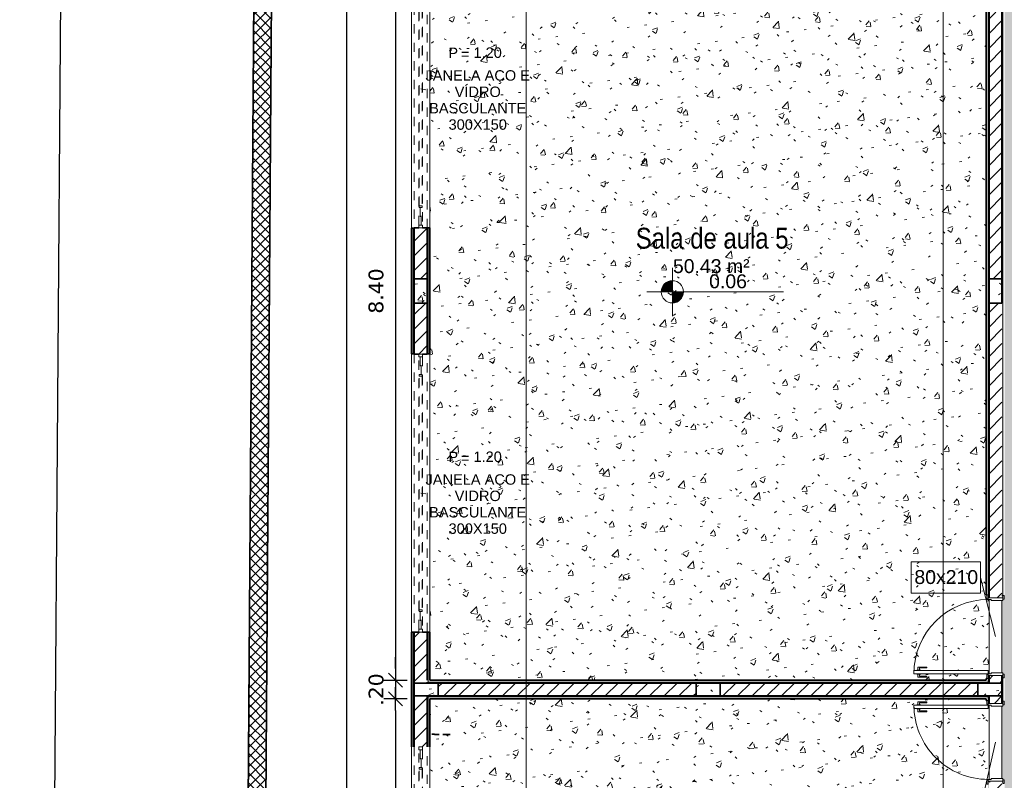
# Model space of a CAD drawing. Header units: millimetres. Extents: x -109 to 627, y -178 to 173.
# Tile 119 of 178: x 317 to 328, y -86 to -78. Entities that reach past the tile are written whole.
import ezdxf

# ---------------------------------------------------------------- set-up
doc = ezdxf.new("R2010")
doc.units = ezdxf.units.MM
doc.linetypes.add('Traço Curto', pattern=[0.00153, 0.001, -0.00053])
for name, color, linetype, lineweight in [('ARQ - ALVENARIA - OSSO', 2, 'Continuous', 35), ('ARQ - COTA_NÍVEL', 2, 'Continuous', 5), ('ARQ - DIVISORIA', 3, 'Continuous', 35), ('ARQ - JANELA', 2, 'Traço Curto', 5), ('ARQ - PAREDE VISTA', 4, 'Continuous', 9), ('ARQ - PAREDES_HACHURA', 9, 'Continuous', 35), ('ARQ - PAREDES_REVESTIMENTO', 3, 'Continuous', 35), ('ARQ - PILAR', 4, 'Continuous', 15), ('ARQ - PISO', 9, 'Continuous', 5), ('ARQ - PISO_HACHURA_SUPERFICIE', 9, 'Continuous', 5), ('ARQ - PORTA', 3, 'Continuous', 9), ('ARQ - PORTA_FOLHA', 3, 'Continuous', 20), ('ARQ - PORTA_GIRO', 1, 'Continuous', 5), ('ARQ - SIMBOLO_CORTE', 2, 'Continuous', 5), ('ARQ -SIMBOLO_PORTA', 2, 'Continuous', 9), ('ARQ -TEXTO_AMBIENTE', 2, 'Continuous', 5), ('ARQ -TEXTO_JANELA', 2, 'Continuous', 9)]:
    doc.layers.add(name, color=color, linetype=linetype, lineweight=lineweight)
doc.styles.add('Arial Narrow', font='ARIALN.TTF', dxfattribs={"height": 0.225})
doc.styles.add('Arial_2', font='arial.ttf', dxfattribs={"height": 0.15})
doc.styles.add('Arial_3', font='arial.ttf', dxfattribs={"height": 0.0015})
doc.styles.add('Arial_4', font='arial.ttf', dxfattribs={"height": 0.1125})
doc.styles.add('FNDE Texto Cota 0100', font='verdana.ttf', dxfattribs={"height": 0.16})
doc.styles.add('GULIM', font='Gulim.ttf')
doc.dimstyles.new('FNDE 1-0100', dxfattribs={"dimscale": 2.5, "dimtxt": 0.16, "dimasz": 0.05, "dimexe": 0.15, "dimexo": 0.15, "dimgap": 0.05, "dimtad": 1, "dimzin": 4, "dimdsep": 46, "dimtxsty": 'FNDE Texto Cota 0100', "dimblk": 'tic', "dimcen": 0.15, "dimdle": 0.15, "dimse1": 1, "dimse2": 1, "dimclrd": 251, "dimclre": 251, "dimclrt": 256, "dimaunit": 1, "dimadec": 3, "dimazin": 0, "dimtfac": 1, "dimtix": 1, "dimtmove": 2, "dimatfit": 3, "dimldrblk": 'tic', "dimfxl": 0.15, "dimtvp": 1, "dimtolj": 1, "dimtzin": 0, "dimarcsym": 0})
doc.dimstyles.new('GULIM-250', dxfattribs={"dimtxt": 0.2, "dimasz": 0.1, "dimexe": 0.3, "dimexo": 0, "dimgap": 0.025, "dimtad": 1, "dimdec": 0, "dimlfac": 250, "dimzin": 12, "dimdsep": 46, "dimtxsty": 'GULIM', "dimblk": 'OPEN30', "dimcen": 0, "dimclrd": 152, "dimclre": 152, "dimclrt": 152, "dimaunit": 1, "dimadec": 0, "dimazin": 0, "dimtfac": 1.875, "dimtdec": 0, "dimtmove": 2, "dimatfit": 3, "dimldrblk": 'OPEN30', "dimfxl": 0, "dimtolj": 1, "dimtzin": 12, "dimlwd": -1, "dimarcsym": 0})
pattern_1 = [(50, (318.52865, -67.90927), (0.5462905, -0.0472954), [0.056985, -0.628837]), (355, (318.52865, -67.90927), (-0.105401, 0.573222), [0.045988, -0.50287]), (100.451, (318.57464, -67.91327), (0.44084, 0.525572), [0.048987, -0.533862]), (46.184, (318.52865, -67.7573), (0.812912, -0.126028), [0.085978, -0.942756]), (96.636, (318.5966, -67.7673), (0.71181, 0.74206), [0.07298, -0.800793]), (351.184, (318.52865, -67.7573), (0.712045, 0.742424), [0.068982, -0.753805]), (21, (318.60463, -67.7953), (0.454867, -0.3062124), [0.056985, -0.628837]), (326, (318.60463, -67.7953), (0.185717, 0.552451), [0.045988, -0.50287]), (71.451, (318.6426, -67.8203), (0.64037, 0.245952), [0.048987, -0.533862]), (37.5, (318.52865, -67.90927), (0.0092036, 0.2540508), [0.0249935, -0.4718778, 0.0249935, -0.4848744, -0.5048692]), (37.5, (318.52865, -67.90927), (0.0092036, 0.2540508), [-1.006739, 0.0249935, -0.479876]), (7.5, (318.52865, -67.90927), (0.2004088, 0.3006604), [0.0249935, -0.265931, 0.0249935, -0.459881, -0.1919503]), (7.5, (318.52865, -67.90927), (0.2004088, 0.3006604), [-0.775799, 0.0249935, -0.166957]), (327.5, (318.3587, -67.90927), (0.4063776, -0.0170732), [0.0249935, -0.1649573, 0.0249935, -0.5688527, -0.7887957]), (327.5, (318.3587, -67.90927), (0.4063776, -0.0170732), [-0.784797, 0.0249935, -0.763802]), (317.5, (318.2827, -67.90927), (0.4438837, 0.075988), [0.0249935, -0.222942, 0.0249935, -0.369904, -0.559855]), (317.5, (318.2827, -67.90927), (0.4438837, 0.075988), [-0.641834, 0.024994, -0.534861])]
pattern_2 = [(45, (318.52865, -67.90927), (-0.07917545, 0.07917545), [])]

# ---------------------------------------------------------------- blocks, each defined once
blk = doc.blocks.new('_Open30')
at = {"color": 0, "linetype": 'ByBlock', "lineweight": -2}
for p, q in [((-1, 0.27), (0, 0)), ((0, 0), (-1, -0.27)), ((0, 0), (-1, 0))]:
    blk.add_line(p, q, dxfattribs=at)
blk = doc.blocks.new('*D587')
at = {"color": 152, "lineweight": -2, "transparency": 16777216}
for p, q in [((319.951, -47.418), (317.571, -47.401)), ((319.586, -97.417), (317.206, -97.4))]:
    blk.add_line(p, q, dxfattribs=at)
at = {"color": 152, "transparency": 16777216}
blk.add_line((317.507, -97.302), (317.87, -47.503), dxfattribs=at)
at = {"layer": 'Defpoints', "color": 0, "transparency": 16777216}
for p in [(317.871, -47.403), (319.951, -47.418), (319.586, -97.417)]:
    blk.add_point(p, dxfattribs=at)
at = {"color": 152, "transparency": 16777216, "xscale": 0.1, "yscale": 0.1, "zscale": 0.1}
for p, rotation in [((317.871, -47.403), 89.58136189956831), ((317.506, -97.402), 269.5813618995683)]:
    blk.add_blockref('_Open30', p, dxfattribs=dict(at, rotation=rotation))
at = {"color": 152, "transparency": 16777216, "insert": (317.564, -72.402), "char_height": 0.2, "attachment_point": 5, "rotation": 89.5814, "style": 'GULIM'}
blk.add_mtext('\\A1;12500', dxfattribs=at)
blk = doc.blocks.new('POR_PM_GIRO_1FL - 80 x 210 cm Externa-6311283-NÍVEL 1')
at = {"layer": 'ARQ - PORTA'}
for p, q in [((-0.405, 0.095), (-0.445, 0.095)), ((-0.445, 0.095), (-0.445, 0.08)), ((-0.445, 0.08), (-0.405, 0.08)), ((-0.42, 0.08), (-0.42, -0.08)), ((-0.405, 0.08), (-0.405, 0.095)), ((-0.39, 0.08), (-0.405, 0.08)), ((-0.39, -0.045), (-0.39, 0.08)), ((0.39, 0.08), (0.39, -0.045)), ((0.405, 0.08), (0.39, 0.08)), ((0.445, 0.095), (0.405, 0.095)), ((0.405, 0.095), (0.405, 0.08)), ((0.405, 0.08), (0.445, 0.08)), ((0.42, -0.08), (0.42, 0.08)), ((0.445, 0.08), (0.445, 0.095)), ((-0.41, -0.08), (-0.45, -0.08)), ((-0.45, -0.08), (-0.45, -0.095)), ((-0.45, -0.095), (-0.41, -0.095)), ((-0.41, -0.095), (-0.41, -0.08)), ((-0.41, -0.08), (-0.4, -0.08)), ((-0.4, -0.08), (-0.4, -0.045)), ((-0.4, -0.045), (-0.39, -0.045)), ((0.39, -0.045), (0.4, -0.045)), ((0.4, -0.045), (0.4, -0.08)), ((0.4, -0.08), (0.41, -0.08)), ((0.45, -0.08), (0.41, -0.08)), ((0.41, -0.08), (0.41, -0.095)), ((0.41, -0.095), (0.45, -0.095)), ((0.45, -0.095), (0.45, -0.08)), ((-0.427, -0.739), (-0.437, -0.739)), ((-0.437, -0.739), (-0.437, -0.838)), ((-0.427, -0.818), (-0.427, -0.739)), ((-0.338, -0.818), (-0.338, -0.739)), ((-0.338, -0.739), (-0.328, -0.739)), ((-0.328, -0.739), (-0.328, -0.838)), ((-0.437, -0.838), (-0.405, -0.838)), ((-0.405, -0.818), (-0.427, -0.818)), ((-0.405, -0.807), (-0.4, -0.807)), ((-0.405, -0.828), (-0.405, -0.807)), ((-0.405, -0.849), (-0.405, -0.828)), ((-0.4, -0.849), (-0.405, -0.849)), ((-0.36, -0.807), (-0.365, -0.807)), ((-0.365, -0.849), (-0.36, -0.849)), ((-0.36, -0.828), (-0.36, -0.807)), ((-0.36, -0.818), (-0.338, -0.818)), ((-0.36, -0.849), (-0.36, -0.828)), ((-0.328, -0.838), (-0.36, -0.838))]:
    blk.add_line(p, q, dxfattribs=at)
at = {"layer": 'ARQ - PORTA_FOLHA'}
for p, q in [((-0.365, -0.08), (-0.4, -0.08)), ((-0.4, -0.08), (-0.4, -0.88)), ((-0.365, -0.88), (-0.365, -0.08)), ((-0.4, -0.88), (-0.365, -0.88))]:
    blk.add_line(p, q, dxfattribs=at)
at = {"layer": 'ARQ - PORTA_GIRO'}
blk.add_arc((-0.4, -0.08), 0.8, 270.0322, 0.0322, dxfattribs=at)
blk = doc.blocks.new('JANELA BASCULANTE PRÁTICA DE REVIT - JANELA AÇO E VIDRO BASCULANTE 300X150-V1-NÍVEL 1')
at = {"layer": 'ARQ - JANELA'}
for p, q in [((1.5, 0.07), (-1.5, 0.07)), ((-1.47, 0.02), (-1.5, 0.02)), ((-1.5, 0.02), (-1.5, -0.02)), ((-1.47, -0.02), (-1.47, 0.02)), ((-1.47, 0.02), (1.47, 0.02)), ((-1.28, 0.005), (-1.47, 0.005)), ((-1.47, 0.005), (-1.47, -0.005)), ((-1.26, 0.015), (-1.28, 0.015)), ((-1.28, 0.015), (-1.28, -0.015)), ((-1.28, -0.005), (-1.28, 0.005)), ((-1.26, -0.015), (-1.26, 0.015)), ((-1.26, 0.015), (1.26, 0.015)), ((1.28, 0.015), (1.26, 0.015)), ((1.26, 0.015), (1.26, -0.015)), ((1.28, -0.015), (1.28, 0.015)), ((1.47, 0.005), (1.28, 0.005)), ((1.28, 0.005), (1.28, -0.005)), ((1.5, 0.02), (1.47, 0.02)), ((1.47, 0.02), (1.47, -0.02)), ((1.47, -0.005), (1.47, 0.005)), ((1.5, -0.02), (1.5, 0.02)), ((-1.5, -0.02), (-1.47, -0.02)), ((-1.5, -0.07), (1.5, -0.07)), ((-1.47, -0.005), (-1.28, -0.005)), ((1.47, -0.02), (-1.47, -0.02)), ((-1.28, -0.015), (-1.26, -0.015)), ((1.26, -0.015), (-1.26, -0.015)), ((1.26, -0.015), (1.28, -0.015)), ((1.28, -0.005), (1.47, -0.005)), ((1.47, -0.02), (1.5, -0.02))]:
    blk.add_line(p, q, dxfattribs=at)
blk = doc.blocks.new('POR_PM_GIRO_1FL - 80 x 210 cm Externa-6335210-NÍVEL 1')
at = {"layer": 'ARQ - PORTA'}
for p, q in [((-0.437, 0.739), (-0.437, 0.838)), ((-0.437, 0.838), (-0.405, 0.838)), ((-0.405, 0.818), (-0.427, 0.818)), ((-0.427, 0.818), (-0.427, 0.739)), ((-0.4, 0.849), (-0.405, 0.849)), ((-0.405, 0.849), (-0.405, 0.828)), ((-0.405, 0.828), (-0.405, 0.807)), ((-0.405, 0.807), (-0.4, 0.807)), ((-0.365, 0.849), (-0.36, 0.849)), ((-0.36, 0.807), (-0.365, 0.807)), ((-0.36, 0.849), (-0.36, 0.828)), ((-0.328, 0.838), (-0.36, 0.838)), ((-0.36, 0.828), (-0.36, 0.807)), ((-0.36, 0.818), (-0.338, 0.818)), ((-0.338, 0.818), (-0.338, 0.739)), ((-0.328, 0.739), (-0.328, 0.838)), ((-0.427, 0.739), (-0.437, 0.739)), ((-0.338, 0.739), (-0.328, 0.739)), ((-0.45, 0.095), (-0.41, 0.095)), ((-0.45, 0.08), (-0.45, 0.095)), ((-0.41, 0.08), (-0.45, 0.08)), ((-0.42, -0.08), (-0.42, 0.08)), ((-0.41, 0.095), (-0.41, 0.08)), ((-0.41, 0.08), (-0.4, 0.08)), ((-0.4, 0.08), (-0.4, 0.045)), ((-0.4, 0.045), (-0.39, 0.045)), ((-0.39, 0.045), (-0.39, -0.08)), ((0.39, 0.045), (0.4, 0.045)), ((0.39, -0.08), (0.39, 0.045)), ((0.4, 0.08), (0.41, 0.08)), ((0.4, 0.045), (0.4, 0.08)), ((0.41, 0.08), (0.41, 0.095)), ((0.41, 0.095), (0.45, 0.095)), ((0.45, 0.08), (0.41, 0.08)), ((0.42, 0.08), (0.42, -0.08)), ((0.45, 0.095), (0.45, 0.08)), ((-0.445, -0.08), (-0.405, -0.08)), ((-0.445, -0.095), (-0.445, -0.08)), ((-0.405, -0.095), (-0.445, -0.095)), ((-0.405, -0.08), (-0.405, -0.095)), ((-0.39, -0.08), (-0.405, -0.08)), ((0.405, -0.08), (0.39, -0.08)), ((0.405, -0.08), (0.445, -0.08)), ((0.405, -0.095), (0.405, -0.08)), ((0.445, -0.095), (0.405, -0.095)), ((0.445, -0.08), (0.445, -0.095))]:
    blk.add_line(p, q, dxfattribs=at)
at = {"layer": 'ARQ - PORTA_FOLHA'}
for p, q in [((-0.4, 0.88), (-0.365, 0.88)), ((-0.4, 0.08), (-0.4, 0.88)), ((-0.365, 0.88), (-0.365, 0.08)), ((-0.365, 0.08), (-0.4, 0.08))]:
    blk.add_line(p, q, dxfattribs=at)
at = {"layer": 'ARQ - PORTA_GIRO'}
blk.add_arc((-0.4, 0.08), 0.8, 359.9678, 89.9678, dxfattribs=at)
blk = doc.blocks.new('JANELA BASCULANTE PRÁTICA DE REVIT - JANELA AÇO E VIDRO BASCULANTE 300X150-6338859-NÍVEL 1')
at = {"layer": 'ARQ - JANELA'}
for p, q in [((1.5, 0.07), (-1.5, 0.07)), ((-1.47, 0.02), (-1.5, 0.02)), ((-1.5, 0.02), (-1.5, -0.02)), ((-1.47, -0.02), (-1.47, 0.02)), ((-1.47, 0.02), (1.47, 0.02)), ((-1.28, 0.005), (-1.47, 0.005)), ((-1.47, 0.005), (-1.47, -0.005)), ((-1.26, 0.015), (-1.28, 0.015)), ((-1.28, 0.015), (-1.28, -0.015)), ((-1.28, -0.005), (-1.28, 0.005)), ((-1.26, -0.015), (-1.26, 0.015)), ((-1.26, 0.015), (1.26, 0.015)), ((1.28, 0.015), (1.26, 0.015)), ((1.26, 0.015), (1.26, -0.015)), ((1.28, -0.015), (1.28, 0.015)), ((1.47, 0.005), (1.28, 0.005)), ((1.28, 0.005), (1.28, -0.005)), ((1.5, 0.02), (1.47, 0.02)), ((1.47, 0.02), (1.47, -0.02)), ((1.47, -0.005), (1.47, 0.005)), ((1.5, -0.02), (1.5, 0.02)), ((-1.5, -0.02), (-1.47, -0.02)), ((-1.5, -0.07), (1.5, -0.07)), ((-1.47, -0.005), (-1.28, -0.005)), ((1.47, -0.02), (-1.47, -0.02)), ((-1.28, -0.015), (-1.26, -0.015)), ((1.26, -0.015), (-1.26, -0.015)), ((1.26, -0.015), (1.28, -0.015)), ((1.28, -0.005), (1.47, -0.005)), ((1.47, -0.02), (1.5, -0.02))]:
    blk.add_line(p, q, dxfattribs=at)
blk = doc.blocks.new('JANELA BASCULANTE PRÁTICA DE REVIT - JANELA AÇO E VIDRO BASCULANTE 300X150-V4-NÍVEL 1')
at = {"layer": 'ARQ - JANELA'}
for p, q in [((1.499, 0.07), (-1.5, 0.07)), ((-1.47, 0.02), (-1.5, 0.02)), ((-1.5, 0.02), (-1.5, -0.02)), ((-1.47, -0.02), (-1.47, 0.02)), ((-1.47, 0.02), (1.47, 0.02)), ((-1.28, 0.005), (-1.47, 0.005)), ((-1.47, 0.005), (-1.47, -0.005)), ((-1.26, 0.015), (-1.28, 0.015)), ((-1.28, 0.015), (-1.28, -0.015)), ((-1.28, -0.005), (-1.28, 0.005)), ((-1.26, -0.015), (-1.26, 0.015)), ((-1.26, 0.015), (1.26, 0.015)), ((1.28, 0.015), (1.26, 0.015)), ((1.26, 0.015), (1.26, -0.015)), ((1.28, -0.015), (1.28, 0.015)), ((1.47, 0.005), (1.28, 0.005)), ((1.28, 0.005), (1.28, -0.005)), ((1.5, 0.02), (1.47, 0.02)), ((1.47, 0.02), (1.47, -0.02)), ((1.47, -0.005), (1.47, 0.005)), ((1.5, -0.02), (1.5, 0.02)), ((-1.5, -0.02), (-1.47, -0.02)), ((-1.5, -0.07), (1.5, -0.07)), ((-1.47, -0.005), (-1.28, -0.005)), ((1.47, -0.02), (-1.47, -0.02)), ((-1.28, -0.015), (-1.26, -0.015)), ((1.26, -0.015), (-1.26, -0.015)), ((1.26, -0.015), (1.28, -0.015)), ((1.28, -0.005), (1.47, -0.005)), ((1.47, -0.02), (1.5, -0.02))]:
    blk.add_line(p, q, dxfattribs=at)
blk = doc.blocks.new('Elevações de ponto - Cota de Nível 1-825078-NÍVEL 1')
at = {"layer": 'ARQ - COTA_NÍVEL'}
h = blk.add_hatch(color=256, dxfattribs=at)
edge = h.paths.add_edge_path(flags=0)
edge.add_line((0, 0.00228), (0, 0.00068))
edge.add_line((0, 0.00068), (-0.0016, 0.00068))
edge.add_arc((0, 0.00068), 0.0016, 90, 180, ccw=False)
h = blk.add_hatch(color=256, dxfattribs=at)
edge = h.paths.add_edge_path(flags=0)
edge.add_arc((0, 0.00068), 0.0016, 270, 360, ccw=False)
edge.add_line((0, -0.00092), (0, 0.00068))
edge.add_line((0, 0.00068), (0.0016, 0.00068))
for p, q in [((0, 0.00411), (0, -0.00284)), ((0, -0.00218), (0, 0.00308)), ((0, 0.00068), (0, 0.00228)), ((-0.00366, 0.00068), (0.016, 0.00068)), ((-0.0016, 0.00068), (0, 0.00068)), ((0.0016, 0.00068), (0, 0.00068)), ((0, 0.00068), (0, -0.00092))]:
    blk.add_line(p, q, dxfattribs=at)
blk.add_circle((0, 0.00068), 0.0016, dxfattribs=at)
for start, end in [(90, 180), (270, 360)]:
    blk.add_arc((0, 0.00068), 0.0016, start, end, dxfattribs=at)
blk = doc.blocks.new('Identificador de Porta - Legal-790717-NÍVEL 1')
at = {"layer": 'ARQ -SIMBOLO_PORTA'}
for p, q in [((-0.00575, -0.0037), (-0.00575, 0.00083)), ((-0.00575, 0.00083), (0.00425, 0.00083)), ((0.00425, 0.00083), (0.00425, -0.0037)), ((0.00425, -0.0037), (-0.00575, -0.0037))]:
    blk.add_line(p, q, dxfattribs=at)
blk = doc.blocks.new('Identificação de Janela - Modelo 1-6080617-NÍVEL 1')
at = {"layer": 'ARQ -TEXTO_JANELA', "char_height": 0.0015, "attachment_point": 1, "style": 'Arial_3'}
for s, insert, width in [('P', (-0.00449, 0.00572), 0.0016835), ('=', (-0.00267, 0.00556), 0.0015232)]:
    blk.add_mtext(s, dxfattribs=dict(at, insert=insert, width=width))
blk = doc.blocks.new('tic')
at = {"color": 251}
for p, q in [((0, -1), (0, 1)), ((-1, 0), (1, 0))]:
    blk.add_line(p, q, dxfattribs=at)
blk.add_line((-0.6, -0.6), (0.6, 0.6))
blk = doc.blocks.new('*D648')
at = {"color": 251, "lineweight": -2, "transparency": 16777216}
blk.add_line((321.258, -76.96), (321.258, -85.108), dxfattribs=at)
at = {"layer": 'Defpoints', "color": 0, "transparency": 16777216}
for p in [(321.63, -76.835), (321.258, -85.233), (321.63, -85.233)]:
    blk.add_point(p, dxfattribs=at)
at = {"color": 251, "lineweight": -2, "transparency": 16777216, "xscale": 0.125, "yscale": 0.125, "zscale": 0.125}
for p, rotation in [((321.258, -76.835), 90), ((321.258, -85.233), 270)]:
    blk.add_blockref('tic', p, dxfattribs=dict(at, rotation=rotation))
at = {"transparency": 16777216, "insert": (321.049, -81.034), "char_height": 0.16, "attachment_point": 5, "rotation": 90, "style": 'FNDE Texto Cota 0100'}
blk.add_mtext('\\A1;8.40', dxfattribs=at)
blk = doc.blocks.new('*D649')
at = {"color": 251, "lineweight": -2, "transparency": 16777216}
for p, q in [((321.258, -85.108), (321.258, -84.983)), ((321.258, -85.233), (321.258, -85.433)), ((321.258, -85.558), (321.258, -85.683))]:
    blk.add_line(p, q, dxfattribs=at)
at = {"layer": 'Defpoints', "color": 0, "transparency": 16777216}
for p in [(321.63, -85.233), (321.258, -85.433), (321.63, -85.433)]:
    blk.add_point(p, dxfattribs=at)
at = {"color": 251, "lineweight": -2, "transparency": 16777216, "xscale": 0.125, "yscale": 0.125, "zscale": 0.125}
for p, rotation in [((321.258, -85.233), 270), ((321.258, -85.433), 90)]:
    blk.add_blockref('tic', p, dxfattribs=dict(at, rotation=rotation))
at = {"transparency": 16777216, "insert": (321.05, -85.333), "char_height": 0.16, "attachment_point": 5, "rotation": 90, "style": 'FNDE Texto Cota 0100'}
blk.add_mtext('\\A1;.20', dxfattribs=at)
blk = doc.blocks.new('*D650')
at = {"color": 251, "lineweight": -2, "transparency": 16777216}
blk.add_line((321.258, -85.558), (321.258, -93.705), dxfattribs=at)
at = {"layer": 'Defpoints', "color": 0, "transparency": 16777216}
for p in [(321.63, -85.433), (321.258, -93.83), (321.63, -93.83)]:
    blk.add_point(p, dxfattribs=at)
at = {"color": 251, "lineweight": -2, "transparency": 16777216, "xscale": 0.125, "yscale": 0.125, "zscale": 0.125}
for p, rotation in [((321.258, -85.433), 90), ((321.258, -93.83), 270)]:
    blk.add_blockref('tic', p, dxfattribs=dict(at, rotation=rotation))
at = {"transparency": 16777216, "insert": (321.049, -89.632), "char_height": 0.16, "attachment_point": 5, "rotation": 90, "style": 'FNDE Texto Cota 0100'}
blk.add_mtext('\\A1;8.40', dxfattribs=at)
blk = doc.blocks.new('*D652')
at = {"color": 251, "lineweight": -2, "transparency": 16777216}
blk.add_line((320.733, -93.905), (320.733, -50.767), dxfattribs=at)
at = {"layer": 'Defpoints', "color": 0, "transparency": 16777216}
for p in [(320.733, -50.642), (321.43, -50.642), (321.43, -94.03)]:
    blk.add_point(p, dxfattribs=at)
at = {"color": 251, "lineweight": -2, "transparency": 16777216, "xscale": 0.125, "yscale": 0.125, "zscale": 0.125}
for p, rotation in [((320.733, -50.642), 90), ((320.733, -94.03), 270)]:
    blk.add_blockref('tic', p, dxfattribs=dict(at, rotation=rotation))
at = {"transparency": 16777216, "insert": (320.525, -72.336), "char_height": 0.16, "attachment_point": 5, "rotation": 90, "style": 'FNDE Texto Cota 0100'}
blk.add_mtext('\\A1;43.39', dxfattribs=at)

msp = doc.modelspace()

# ---------------------------------------------------------------- hatches: boundary and pattern name
at = {"layer": 'ARQ - PAREDES_HACHURA'}
h = msp.add_hatch(dxfattribs=at)
h.set_pattern_fill('DIAGONAL  CRUZADA - 1MM', color=256, scale=0.999741, style=0, pattern_type=2)
h.set_pattern_definition([(45, (318.52865, -67.90927), (-0.05301928, 0.05301928), []), (135, (318.52865, -67.90927), (-0.05301928, -0.05301928), [])])
h.paths.add_polyline_path([(319.77914, -97.40549), (320.14437, -47.41999), (319.95443, -47.41833), (319.5892, -97.4041)], flags=0)
h = msp.add_hatch(color=256, dxfattribs=at)
h.paths.add_polyline_path([(321.46025, -94.00044), (321.46025, -93.31062), (321.45025, -93.31062), (321.45025, -94.00044)], flags=0)
h.paths.add_polyline_path([(321.46025, -90.31141), (321.46025, -88.95176), (321.45025, -88.95176), (321.45025, -90.31141)], flags=0)
h.paths.add_polyline_path([(321.46025, -85.95221), (321.46016, -84.71253), (321.45025, -84.71284), (321.45025, -85.95221)], flags=0)
h.paths.add_polyline_path([(321.45025, -81.7133), (321.46025, -81.7133), (321.46025, -80.35457), (321.45025, -80.35457), (321.45025, -81.16376)], flags=0)
h.paths.add_polyline_path([(321.46025, -77.35535), (321.46025, -76.66493), (321.46025, -67.51731), (321.45025, -67.51731), (321.45025, -77.35535)], flags=0)
h.paths.add_polyline_path([(321.46025, -64.5171), (321.46025, -63.15745), (321.45025, -63.15745), (321.45025, -64.5171)], flags=0)
h.paths.add_polyline_path([(321.45025, -60.1592), (321.46025, -60.1592), (321.46025, -59.46938), (321.45025, -59.46938), (321.45025, -59.63934)], flags=0)
for points in [[(327.79861, -84.31795), (327.8086, -84.31795), (327.8086, -75.2303), (327.79861, -75.2303), (327.79861, -83.26174)], [(327.65864, -84.31295), (327.65795, -76.81489), (327.64865, -76.8156), (327.64865, -84.31295)], [(327.64865, -85.2627), (327.65864, -85.2627), (327.65864, -85.2527), (321.60021, -85.2527), (321.60021, -85.2627), (327.63813, -85.2627)], [(327.64865, -85.2527), (327.65864, -85.2527), (327.65864, -85.21271), (327.64865, -85.2131), (327.64865, -85.23453)], [(327.8086, -85.45765), (327.8086, -85.20771), (327.79861, -85.20771), (327.79861, -85.45765)], [(327.65864, -85.41266), (327.65864, -85.40266), (321.60021, -85.40266), (321.60021, -85.41266), (327.64865, -85.41266)]]:
    msp.add_hatch(color=256, dxfattribs=at).paths.add_polyline_path(points, flags=0)
h = msp.add_hatch(dxfattribs=at)
h.set_pattern_fill('FP_6', color=256, scale=0.999741, style=0, pattern_type=2)
h.set_pattern_definition(pattern_2)
h.paths.add_polyline_path([(321.51024, -80.90383), (321.60021, -80.90383), (321.60021, -80.35397), (321.46025, -80.35397), (321.46025, -80.90383)], flags=0)
h.paths.add_polyline_path([(321.46025, -77.35475), (321.60021, -77.35475), (321.60021, -76.80489), (321.46025, -76.80489)], flags=0)
h = msp.add_hatch(color=256, dxfattribs=at)
h.paths.add_polyline_path([(321.61021, -85.2527), (321.61021, -84.71284), (321.60021, -84.71284), (321.60021, -85.2527), (321.60559, -85.2527)], flags=0)
h.paths.add_polyline_path([(321.60021, -81.71357), (321.61021, -81.71357), (321.61021, -80.35392), (321.60021, -80.35397), (321.60021, -81.16376)], flags=0)
h.paths.add_polyline_path([(321.60021, -77.35475), (321.61021, -77.35475), (321.61021, -76.81489), (321.60021, -76.81491), (321.60021, -76.83488)], flags=0)
h = msp.add_hatch(dxfattribs=at)
h.set_pattern_fill('FP_6', color=256, scale=0.999741, style=0, pattern_type=2)
h.set_pattern_definition(pattern_2)
h.paths.add_polyline_path([(327.79861, -80.90383), (327.79861, -76.80489), (327.65864, -76.80489), (327.65864, -80.90383)], flags=0)
h = msp.add_hatch(dxfattribs=at)
h.set_pattern_fill('FP_6', color=256, scale=0.999741, style=0, pattern_type=2)
h.set_pattern_definition(pattern_2)
h.paths.add_polyline_path([(321.60021, -85.2627), (321.60021, -84.71284), (321.46025, -84.71284), (321.46025, -85.2627)], flags=0)
h.paths.add_polyline_path([(321.60021, -81.71362), (321.60021, -81.16376), (321.46025, -81.16376), (321.46025, -81.71362), (321.55022, -81.71362)], flags=0)
h = msp.add_hatch(dxfattribs=at)
h.set_pattern_fill('FP_6', color=256, scale=0.999741, style=0, pattern_type=2)
h.set_pattern_definition(pattern_2)
h.paths.add_polyline_path([(327.79861, -85.2627), (327.79861, -85.18272), (327.65864, -85.18272), (327.65864, -85.2627)], flags=0)
h.paths.add_polyline_path([(327.68364, -84.34294), (327.79861, -84.34294), (327.79861, -81.16376), (327.65864, -81.16376), (327.65864, -84.34294)], flags=0)
h = msp.add_hatch(dxfattribs=at)
h.set_pattern_fill('FP_6', color=256, scale=0.999741, style=0, pattern_type=2)
h.set_pattern_definition(pattern_2)
h.paths.add_polyline_path([(324.03071, -85.40266), (324.49946, -85.40266), (324.49946, -85.2627), (321.72018, -85.2627), (321.72018, -85.40266), (322.3331, -85.40266)], flags=0)
h = msp.add_hatch(dxfattribs=at)
h.set_pattern_fill('FP_6', color=256, scale=0.999741, style=0, pattern_type=2)
h.set_pattern_definition(pattern_2)
h.paths.add_polyline_path([(327.42593, -85.40266), (327.53867, -85.40266), (327.53867, -85.2627), (324.75939, -85.2627), (324.75939, -85.40266)], flags=0)
h = msp.add_hatch(dxfattribs=at)
h.set_pattern_fill('FP_6', color=256, scale=0.999741, style=0, pattern_type=2)
h.set_pattern_definition(pattern_2)
h.paths.add_polyline_path([(321.51024, -89.5016), (321.60021, -89.5016), (321.60021, -88.95175), (321.46025, -88.95175), (321.46025, -89.5016)], flags=0)
h.paths.add_polyline_path([(321.46025, -85.95252), (321.60021, -85.95252), (321.60021, -85.40266), (321.46025, -85.40266), (321.46025, -85.91503)], flags=0)
h = msp.add_hatch(color=256, dxfattribs=at)
h.paths.add_polyline_path([(321.60021, -93.85048), (321.61021, -93.84976), (321.61021, -93.31062), (321.60021, -93.31062), (321.60021, -93.83048)], flags=0)
h.paths.add_polyline_path([(321.60021, -90.31139), (321.61021, -90.31139), (321.61021, -88.95175), (321.60021, -88.95175), (321.60021, -89.76154)], flags=0)
h.paths.add_polyline_path([(321.61021, -85.95252), (321.61021, -85.41266), (321.60021, -85.41268), (321.60021, -85.95252)], flags=0)
h = msp.add_hatch(color=256, dxfattribs=at)
h.paths.add_polyline_path([(327.64865, -93.85048), (327.65864, -93.85046), (327.65864, -86.35242), (327.64865, -86.35242), (327.64865, -93.8323)], flags=0)
h.paths.add_polyline_path([(327.65864, -85.45265), (327.65864, -85.41266), (327.64865, -85.41266), (327.64865, -85.45265)], flags=0)
h = msp.add_hatch(dxfattribs=at)
h.set_pattern_fill('FP_6', color=256, scale=0.999741, style=0, pattern_type=2)
h.set_pattern_definition(pattern_2)
h.paths.add_polyline_path([(327.65864, -89.5016), (327.79861, -89.5016), (327.79861, -86.32243), (327.65864, -86.32243), (327.65864, -87.59224)], flags=0)
h.paths.add_polyline_path([(327.65864, -85.48264), (327.79861, -85.48264), (327.79861, -85.40266), (327.65864, -85.40266), (327.65864, -85.45811)], flags=0)
at = {"layer": 'ARQ - PILAR'}
h = msp.add_hatch(dxfattribs=at)
h.set_pattern_fill('FP_1', color=256, scale=0.999741, style=0, pattern_type=2)
h.set_pattern_definition(pattern_1)
h.paths.add_polyline_path([(321.60021, -81.16376), (321.60021, -80.90383), (321.46025, -80.90383), (321.46025, -81.16376)], flags=0)
h = msp.add_hatch(dxfattribs=at)
h.set_pattern_fill('FP_1', color=256, scale=0.999741, style=0, pattern_type=2)
h.set_pattern_definition(pattern_1)
h.paths.add_polyline_path([(327.79861, -81.16376), (327.79861, -80.90383), (327.65864, -80.90383), (327.65864, -81.16376)], flags=0)
h = msp.add_hatch(dxfattribs=at)
h.set_pattern_fill('FP_1', color=256, scale=0.999741, style=0, pattern_type=2)
h.set_pattern_definition(pattern_1)
h.paths.add_polyline_path([(321.61021, -85.40266), (321.72018, -85.40266), (321.72018, -85.2627), (321.46025, -85.2627), (321.46025, -85.40266), (321.60021, -85.40266)], flags=0)
h = msp.add_hatch(dxfattribs=at)
h.set_pattern_fill('FP_1', color=256, scale=0.999741, style=0, pattern_type=2)
h.set_pattern_definition(pattern_1)
h.paths.add_polyline_path([(324.75939, -85.40266), (324.75939, -85.2627), (324.49946, -85.2627), (324.49946, -85.40266)], flags=0)
h = msp.add_hatch(dxfattribs=at)
h.set_pattern_fill('FP_1', color=256, scale=0.999741, style=0, pattern_type=2)
h.set_pattern_definition(pattern_1)
h.paths.add_polyline_path([(327.53867, -85.40266), (327.79861, -85.40243), (327.79861, -85.2627), (327.53867, -85.2627)], flags=0)
at = {"layer": 'ARQ - PISO_HACHURA_SUPERFICIE'}
h = msp.add_hatch(dxfattribs=at)
h.set_pattern_fill('FP_1', color=256, scale=0.999741, style=0, pattern_type=2)
h.set_pattern_definition(pattern_1)
h.paths.add_polyline_path([(327.8286, -94.00044), (330.02803, -94.00044), (330.02803, -93.71051), (330.19798, -93.71051), (330.19798, -89.79153), (330.02803, -89.79153), (330.02803, -89.47161), (330.19798, -89.47161), (330.19798, -85.49264), (330.02803, -85.49264), (330.02803, -85.17272), (330.19798, -85.17272), (330.19798, -81.19375), (330.02803, -81.19375), (330.02803, -80.87384), (330.19798, -80.87384), (330.19798, -76.89487), (330.02803, -76.89487), (330.02803, -76.57495), (330.19798, -76.57495), (330.19798, -72.59598), (330.02803, -72.59598), (330.02803, -72.27606), (330.19798, -72.27606), (330.19798, -68.2971), (330.02803, -68.2971), (330.02803, -67.97718), (330.19798, -67.97718), (330.19798, -63.99821), (330.02803, -63.99821), (330.02803, -63.67829), (330.19798, -63.67829), (330.19798, -59.75931), (330.02803, -59.75931), (330.02803, -59.46938), (327.8286, -59.46938), (327.8286, -59.66433), (327.8236, -59.66433), (327.8236, -59.70432), (327.8086, -59.70432), (327.8086, -59.71932), (327.79861, -59.71932), (327.79861, -60.49911), (327.8086, -60.49911), (327.8086, -60.51411), (327.8236, -60.51411), (327.8236, -60.5541), (327.8286, -60.5541), (327.8286, -69.67174), (327.8236, -69.67174), (327.8236, -69.68174), (327.84859, -69.68174), (327.84859, -70.53152), (327.8236, -70.53152), (327.8236, -70.56151), (327.8286, -70.56151), (327.8286, -71.42129), (327.8236, -71.42129), (327.8236, -71.43128), (327.84859, -71.43128), (327.84859, -72.28106), (327.8236, -72.28106), (327.8236, -72.31106), (327.8286, -72.31106), (327.8286, -72.56099), (327.8236, -72.56099), (327.8236, -72.57099), (327.84859, -72.57099), (327.84859, -73.42077), (327.8236, -73.42077), (327.8236, -73.45076), (327.8286, -73.45076), (327.8286, -74.34053), (327.8236, -74.34053), (327.8236, -74.35053), (327.84859, -74.35053), (327.84859, -75.20031), (327.8236, -75.20031), (327.8236, -75.2303), (327.8286, -75.2303), (327.8286, -84.31795), (327.8236, -84.31795), (327.8236, -84.35794), (327.8086, -84.35794), (327.8086, -84.37293), (327.79861, -84.37293), (327.79861, -85.15273), (327.8086, -85.15273), (327.8086, -85.16773), (327.8236, -85.16773), (327.8236, -85.20771), (327.8286, -85.20771), (327.8286, -85.45765), (327.8236, -85.45811), (327.8236, -85.49764), (327.8086, -85.49764), (327.8086, -85.51264), (327.79861, -85.51264), (327.79861, -86.29243), (327.8086, -86.29243), (327.8086, -86.30743), (327.8236, -86.30743), (327.8236, -86.34742), (327.8286, -86.34742), (327.8286, -93.99699)], flags=0)
h.paths.add_polyline_path([(327.79861, -86.34742), (327.8086, -86.34742), (327.8086, -86.32243), (327.79861, -86.32243)], flags=0)
h.paths.add_polyline_path([(327.8086, -85.48264), (327.8086, -85.45765), (327.79861, -85.45811), (327.79861, -85.48264)], flags=0)
h.paths.add_polyline_path([(327.79861, -85.20771), (327.8086, -85.20687), (327.8086, -85.18272), (327.79861, -85.18272), (327.79861, -85.20726)], flags=0)
h.paths.add_polyline_path([(327.79861, -84.34294), (327.8086, -84.34294), (327.8086, -84.31795), (327.79861, -84.31795)], flags=0)
h.paths.add_polyline_path([(327.8086, -75.2303), (327.8086, -75.20531), (327.79861, -75.20531), (327.79861, -75.2303)], flags=0)
h.paths.add_polyline_path([(327.8086, -74.35053), (327.8086, -74.34053), (327.79861, -74.34053), (327.79861, -74.35053)], flags=0)
h.paths.add_polyline_path([(327.8086, -73.45076), (327.8086, -73.42577), (327.79861, -73.42577), (327.79861, -73.45076)], flags=0)
h.paths.add_polyline_path([(327.8086, -72.57099), (327.8086, -72.56099), (327.79861, -72.56099), (327.79861, -72.57099)], flags=0)
h.paths.add_polyline_path([(327.8086, -72.31106), (327.8086, -72.28606), (327.79861, -72.28606), (327.79861, -72.31106)], flags=0)
h.paths.add_polyline_path([(327.8086, -71.43128), (327.8086, -71.42129), (327.79861, -71.42129), (327.79861, -71.43128)], flags=0)
h.paths.add_polyline_path([(327.8086, -70.56151), (327.8086, -70.53652), (327.79861, -70.53652), (327.79861, -70.56151)], flags=0)
h.paths.add_polyline_path([(327.79861, -69.68174), (327.8086, -69.68174), (327.8086, -69.67174), (327.79861, -69.67174)], flags=0)
h.paths.add_polyline_path([(327.79861, -60.5541), (327.8086, -60.5541), (327.8086, -60.52911), (327.79861, -60.52911)], flags=0)
h.paths.add_polyline_path([(327.8086, -59.68932), (327.8086, -59.66433), (327.79861, -59.66433), (327.79861, -59.68932)], flags=0)
h = msp.add_hatch(dxfattribs=at)
h.set_pattern_fill('FP_1', color=256, scale=0.999741, style=0, pattern_type=2)
h.set_pattern_definition(pattern_1)
h.paths.add_polyline_path([(327.64865, -85.16273), (326.84885, -85.16273), (326.84885, -85.12774), (327.64865, -85.12774), (327.64865, -85.15713)], flags=0)
h.paths.add_polyline_path([(321.6302, -85.23271), (327.62865, -85.23271), (327.62865, -85.21271), (327.63365, -85.21271), (327.63365, -85.17272), (327.64865, -85.17272), (327.64865, -85.16273), (327.65864, -85.16273), (327.65864, -84.36293), (327.64865, -84.36293), (327.64865, -84.35294), (327.63365, -84.35294), (327.63365, -84.31295), (327.62865, -84.31295), (327.62865, -76.83488), (321.6302, -76.83488), (321.6302, -84.71284)], flags=0)
h.paths.add_polyline_path([(327.64865, -85.21271), (327.65864, -85.21271), (327.65864, -85.18272), (327.64865, -85.18272), (327.64865, -85.20901)], flags=0)
h.paths.add_polyline_path([(327.65864, -84.34294), (327.65864, -84.31295), (327.64865, -84.31295), (327.64865, -84.34294)], flags=0)
h = msp.add_hatch(dxfattribs=at)
h.set_pattern_fill('FP_1', color=256, scale=0.999741, style=0, pattern_type=2)
h.set_pattern_definition(pattern_1)
h.paths.add_polyline_path([(327.62865, -93.83048), (327.62865, -86.35242), (327.63365, -86.35242), (327.63365, -86.31243), (327.64865, -86.31243), (327.64865, -86.30243), (327.65864, -86.30243), (327.65864, -85.50264), (327.64865, -85.50264), (327.64865, -85.49264), (327.63365, -85.49264), (327.63365, -85.45265), (327.62865, -85.45265), (327.62865, -85.43266), (321.6302, -85.43266), (321.6302, -93.83048), (327.53867, -93.83048)], flags=0)
h.paths.add_polyline_path([(327.64865, -86.35242), (327.65864, -86.35242), (327.65864, -86.32243), (327.64865, -86.32243)], flags=0)
h.paths.add_polyline_path([(327.64865, -85.53763), (326.84885, -85.53763), (326.84885, -85.50264), (327.64865, -85.50264), (327.64865, -85.50824)], flags=0)
h.paths.add_polyline_path([(327.64865, -85.48264), (327.65864, -85.48264), (327.65864, -85.45265), (327.64865, -85.45265), (327.64865, -85.45811)], flags=0)

# ---------------------------------------------------------------- linework, layer by layer
at = {"linetype": 'Continuous'}
msp.add_line((319.95125, -47.4183), (319.58592, -97.41702), dxfattribs=at)
at = {"layer": 'ARQ - ALVENARIA - OSSO'}
for p, q in [((319.95443, -47.41833), (319.5892, -97.4041)), ((319.77914, -97.40549), (320.14298, -47.60993)), ((327.65864, -76.83488), (327.65864, -80.90383)), ((327.79861, -80.90383), (327.79861, -76.80489)), ((321.51024, -80.35397), (321.46025, -80.35397)), ((321.46025, -80.35397), (321.46025, -80.90383)), ((321.60021, -80.35397), (321.55022, -80.35397)), ((321.60021, -80.90383), (321.60021, -80.35397)), ((321.46025, -80.90383), (321.60021, -80.90383)), ((327.65864, -80.90383), (327.79861, -80.90383)), ((321.60021, -81.16376), (321.46025, -81.16376)), ((321.46025, -81.16376), (321.46025, -81.71362)), ((321.60021, -81.71362), (321.60021, -81.16376)), ((327.65864, -81.16376), (327.65864, -84.34294)), ((327.79861, -81.16376), (327.65864, -81.16376)), ((321.46025, -81.71362), (321.51024, -81.71362)), ((321.55022, -81.71362), (321.60021, -81.71362)), ((321.51024, -84.71284), (321.46025, -84.71284)), ((321.46025, -84.71284), (321.46025, -85.2627)), ((321.60021, -84.71284), (321.55022, -84.71284)), ((321.60021, -85.23271), (321.60021, -84.71284)), ((321.60021, -85.2527), (321.60021, -85.2627)), ((327.65864, -85.18272), (327.65864, -85.2627)), ((327.79861, -85.2627), (327.79861, -85.18272)), ((321.46025, -85.2627), (321.60021, -85.2627)), ((324.49946, -85.2627), (321.72018, -85.2627)), ((321.72018, -85.2627), (321.72018, -85.40266)), ((324.49946, -85.40266), (324.49946, -85.2627)), ((327.53867, -85.2627), (324.75939, -85.2627)), ((324.75939, -85.2627), (324.75939, -85.40266)), ((327.53867, -85.40266), (327.53867, -85.2627)), ((327.65864, -85.2627), (327.79861, -85.2627)), ((321.60021, -85.40266), (321.46025, -85.40266)), ((321.46025, -85.40266), (321.46025, -85.95252)), ((321.60021, -85.95252), (321.60021, -85.40266)), ((321.72018, -85.40266), (324.49946, -85.40266)), ((324.75939, -85.40266), (327.53867, -85.40266)), ((327.79861, -85.40266), (327.65864, -85.40266)), ((327.65864, -85.40266), (327.65864, -85.48264)), ((327.79861, -85.48264), (327.79861, -85.40266)), ((321.67955, -85.81671), (321.72954, -85.81671)), ((321.76953, -85.81671), (321.81952, -85.81671))]:
    msp.add_line(p, q, dxfattribs=at)
at = {"layer": 'ARQ - DIVISORIA'}
for p, q in [((327.79861, -76.63494), (327.79861, -81.16376)), ((321.46025, -80.35457), (321.45025, -80.35457)), ((321.61021, -80.35392), (321.60021, -80.35392)), ((321.60021, -80.35392), (321.60021, -81.16376)), ((321.46025, -81.16376), (321.46025, -80.90383)), ((327.65864, -81.16376), (327.65864, -80.90383)), ((321.45025, -81.7133), (321.46025, -81.7133)), ((321.60021, -81.71357), (321.61021, -81.71357)), ((327.64865, -84.31295), (327.65864, -84.31295)), ((327.79861, -84.31795), (327.8086, -84.31795)), ((321.46025, -84.71253), (321.45025, -84.71253)), ((321.46025, -85.40266), (321.46025, -84.71253)), ((321.61021, -84.71284), (321.60021, -84.71284)), ((327.65864, -85.21271), (327.64865, -85.21271)), ((327.8086, -85.20771), (327.79861, -85.20771)), ((321.60021, -85.2627), (327.65864, -85.2627)), ((327.79861, -85.2627), (327.79861, -85.40266)), ((327.65864, -85.40266), (321.60021, -85.40266)), ((327.64865, -85.45265), (327.65864, -85.45265)), ((327.79861, -85.45765), (327.8086, -85.45765)), ((321.66956, -85.81639), (321.67955, -85.81639)), ((321.81952, -85.81671), (321.82952, -85.81671))]:
    msp.add_line(p, q, dxfattribs=at)
at = {"layer": 'ARQ - PAREDE VISTA'}
for p, q in [((327.8086, -75.2303), (327.8086, -84.31795)), ((327.64865, -84.31295), (327.64865, -76.81489)), ((321.43026, -80.35457), (321.43026, -77.35535)), ((321.6302, -77.35475), (321.6302, -80.35392)), ((321.45025, -81.7133), (321.45025, -80.35457)), ((321.61021, -80.35392), (321.61021, -81.71357)), ((321.43026, -84.71253), (321.43026, -81.7133)), ((321.6302, -81.71357), (321.6302, -84.71284)), ((321.45025, -85.95221), (321.45025, -84.71253)), ((321.61021, -84.71284), (321.61021, -85.2527)), ((321.61021, -85.2527), (327.64865, -85.2527)), ((327.64865, -85.2527), (327.64865, -85.21271)), ((327.8086, -85.20771), (327.8086, -85.45765)), ((327.64865, -85.41266), (321.61021, -85.41266)), ((321.61021, -85.41266), (321.61021, -85.95252)), ((327.64865, -85.45265), (327.64865, -85.41266)), ((321.43026, -88.95176), (321.43026, -85.95221)), ((321.6302, -85.95252), (321.6302, -88.95175))]:
    msp.add_line(p, q, dxfattribs=at)
at = {"layer": 'ARQ - PAREDES_REVESTIMENTO'}
for p, q in [((327.62865, -76.83488), (327.62865, -84.31295)), ((321.43026, -80.35457), (321.43026, -81.7133)), ((321.45025, -80.35457), (321.43026, -80.35457)), ((321.6302, -80.35392), (321.61021, -80.35392)), ((321.6302, -81.71357), (321.6302, -80.35392)), ((321.43026, -81.7133), (321.45025, -81.7133)), ((321.61021, -81.71357), (321.6302, -81.71357)), ((327.62865, -84.31295), (327.63365, -84.31295)), ((321.43026, -84.71253), (321.43026, -85.95221)), ((321.45025, -84.71253), (321.43026, -84.71253)), ((321.6302, -84.71284), (321.61021, -84.71284)), ((321.6302, -85.23271), (321.6302, -84.71284)), ((327.62865, -85.23271), (321.6302, -85.23271)), ((327.62865, -85.21271), (327.62865, -85.23271)), ((327.63365, -85.21271), (327.62865, -85.21271)), ((321.6302, -85.43266), (327.62865, -85.43266)), ((321.6302, -85.95252), (321.6302, -85.43266)), ((327.62865, -85.43266), (327.62865, -85.45265)), ((327.62865, -85.45265), (327.63365, -85.45265)), ((321.64956, -85.81639), (321.66956, -85.81639)), ((321.82952, -85.81671), (321.84951, -85.81671))]:
    msp.add_line(p, q, dxfattribs=at)
at = {"layer": 'ARQ - PILAR'}
for p, q in [((321.60021, -80.90383), (321.46025, -80.90383)), ((321.46025, -80.90383), (321.46025, -81.16376)), ((321.60021, -81.16376), (321.60021, -80.90383)), ((327.79861, -80.90383), (327.65864, -80.90383)), ((327.65864, -80.90383), (327.65864, -81.16376)), ((321.46025, -81.16376), (321.60021, -81.16376)), ((327.65864, -81.16376), (327.79861, -81.16376)), ((321.72018, -85.2627), (321.46025, -85.2627)), ((321.46025, -85.2627), (321.46025, -85.40266)), ((321.72018, -85.40266), (321.72018, -85.2627)), ((324.75939, -85.2627), (324.49946, -85.2627)), ((324.49946, -85.2627), (324.49946, -85.40266)), ((324.75939, -85.40266), (324.75939, -85.2627)), ((327.79861, -85.2627), (327.53867, -85.2627)), ((327.53867, -85.2627), (327.53867, -85.40266)), ((327.79861, -85.40266), (327.79861, -85.2627)), ((321.46025, -85.40266), (321.72018, -85.40266)), ((324.49946, -85.40266), (324.75939, -85.40266)), ((327.53867, -85.40266), (327.79861, -85.40266))]:
    msp.add_line(p, q, dxfattribs=at)
at = {"layer": 'ARQ - PISO'}
for p, q in [((327.65864, -85.16273), (327.65864, -84.36293)), ((327.79861, -85.15273), (327.79861, -84.37293)), ((327.65864, -86.30243), (327.65864, -85.50264)), ((327.79861, -86.29243), (327.79861, -85.51264))]:
    msp.add_line(p, q, dxfattribs=at)
at = {"layer": 'ARQ - SIMBOLO_CORTE'}
for p, q in [((322.66679, -49.6991), (322.66679, -95.97418)), ((327.16555, -49.6991), (327.16555, -95.97418))]:
    msp.add_line(p, q, dxfattribs=at)
at = {"layer": 'ARQ -SIMBOLO_PORTA'}
for p, q in [((327.72862, -84.76283), (327.56793, -84.12551)), ((327.72862, -85.90253), (327.56793, -86.60912))]:
    msp.add_line(p, q, dxfattribs=at)
at = {"layer": 'ARQ -TEXTO_JANELA'}
for p, q in [((321.53023, -78.85436), (321.58479, -78.8627)), ((321.53023, -83.21323), (321.58479, -83.22157))]:
    msp.add_line(p, q, dxfattribs=at)

# ---------------------------------------------------------------- block references
at = {"layer": 'ARQ - COTA_NÍVEL', "xscale": 74.98057826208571, "yscale": 74.98057826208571, "zscale": 74.98057826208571}
msp.add_blockref('Elevações de ponto - Cota de Nível 1-825078-NÍVEL 1', (324.24409, -81.09353), dxfattribs=at)
at = {"layer": 'ARQ - JANELA', "xscale": 0.9997410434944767, "yscale": 0.9997410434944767, "zscale": 0.9997410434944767}
for name, p, rotation in [('JANELA BASCULANTE PRÁTICA DE REVIT - JANELA AÇO E VIDRO BASCULANTE 300X150-V4-NÍVEL 1', (321.53023, -78.85436), 89.99999999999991), ('JANELA BASCULANTE PRÁTICA DE REVIT - JANELA AÇO E VIDRO BASCULANTE 300X150-6338859-NÍVEL 1', (321.53023, -83.21323), 89.99999999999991), ('JANELA BASCULANTE PRÁTICA DE REVIT - JANELA AÇO E VIDRO BASCULANTE 300X150-V1-NÍVEL 1', (321.53023, -87.45213), 269.9999999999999)]:
    msp.add_blockref(name, p, dxfattribs=dict(at, rotation=rotation))
at = {"layer": 'ARQ - PORTA', "xscale": 0.9997410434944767, "yscale": 0.9997410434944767, "zscale": 0.9997410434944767}
for name, p, rotation in [('POR_PM_GIRO_1FL - 80 x 210 cm Externa-6335210-NÍVEL 1', (327.72862, -84.76283), 89.99999999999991), ('POR_PM_GIRO_1FL - 80 x 210 cm Externa-6311283-NÍVEL 1', (327.72862, -85.90253), 269.9999999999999)]:
    msp.add_blockref(name, p, dxfattribs=dict(at, rotation=rotation))
at = {"layer": 'ARQ -SIMBOLO_PORTA', "xscale": 74.98057826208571, "yscale": 74.98057826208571, "zscale": 74.98057826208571}
msp.add_blockref('Identificador de Porta - Legal-790717-NÍVEL 1', (327.24901, -84.01792), dxfattribs=at)
at = {"layer": 'ARQ -TEXTO_JANELA', "xscale": 74.98057826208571, "yscale": 74.98057826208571, "zscale": 74.98057826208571}
for p in [(322.16507, -78.83767), (322.16507, -83.19655)]:
    msp.add_blockref('Identificação de Janela - Modelo 1-6080617-NÍVEL 1', p, dxfattribs=at)

# ---------------------------------------------------------------- texts
at = {"layer": 'ARQ - COTA_NÍVEL', "insert": (324.64045, -80.85429), "char_height": 0.149961, "width": 0.4883534, "attachment_point": 1, "line_spacing_factor": 0.941778, "style": 'Arial_2'}
msp.add_mtext('0.06', dxfattribs=at)
at = {"layer": 'ARQ -SIMBOLO_PORTA', "insert": (327.19765, -84.04477), "char_height": 0.149961, "width": 0.8224899, "attachment_point": 2, "line_spacing_factor": 0.941778, "style": 'Arial_2'}
msp.add_mtext('80x210', dxfattribs=at)
at = {"layer": 'ARQ -TEXTO_AMBIENTE', "attachment_point": 2}
for s, insert, char_height, width, line_spacing_factor, style in [('Sala de aula 5', (324.67284, -80.35182), 0.2249417, 1.9723384, 0.974696, 'Arial Narrow'), ('50.43 m²', (324.66347, -80.69068), 0.149961, 0.9877222, 0.941778, 'Arial_2')]:
    msp.add_mtext(s, dxfattribs=dict(at, insert=insert, char_height=char_height, width=width, line_spacing_factor=line_spacing_factor, style=style))
at = {"layer": 'ARQ -TEXTO_JANELA', "line_spacing_factor": 0.941778, "style": 'Arial_4'}
for s, insert, char_height, width, attachment_point in [('1.20', (322.40492, -78.40676), 0.112471, 0.3662711, 3), ('JANELA AÇO E\\PVIDRO\\PBASCULANTE\\P300X150', (322.14533, -78.65237), 0.1124709, 1.3452891, 2), ('1.20', (322.40492, -82.76563), 0.112471, 0.3662711, 3), ('JANELA AÇO E\\PVIDRO\\PBASCULANTE\\P300X150', (322.14533, -83.01124), 0.1124709, 1.3452891, 2)]:
    msp.add_mtext(s, dxfattribs=dict(at, insert=insert, char_height=char_height, width=width, attachment_point=attachment_point))

# ---------------------------------------------------------------- dimensions: what is measured, and where the dimension line sits
dim = msp.add_aligned_dim(p1=(319.58592, -97.41702), p2=(319.95125, -47.4183), distance=2.08012, dimstyle='GULIM-250')
dim.commit()
dim.dimension.update_dxf_attribs({"geometry": '*D587', "text_midpoint": (317.56353, -72.40155)})
for base, p1, p2, picture, middle in [((320.73311, -50.64167), (321.43026, -94.03043), (321.43026, -50.64167), '*D652', (320.52478, -72.33605)), ((321.25798, -85.23271), (321.6302, -76.83488), (321.6302, -85.23271), '*D648', (321.04932, -81.0338)), ((321.25798, -85.43266), (321.6302, -85.23271), (321.6302, -85.43266), '*D649', (321.04965, -85.33268)), ((321.25798, -93.83048), (321.6302, -85.43266), (321.6302, -93.83048), '*D650', (321.04932, -89.63157))]:
    dim = msp.add_linear_dim(base=base, p1=p1, p2=p2, angle=90, dimstyle='FNDE 1-0100')
    dim.commit()
    dim.dimension.update_dxf_attribs({"geometry": picture, "text_midpoint": middle})

doc.saveas('drawing.dxf')
